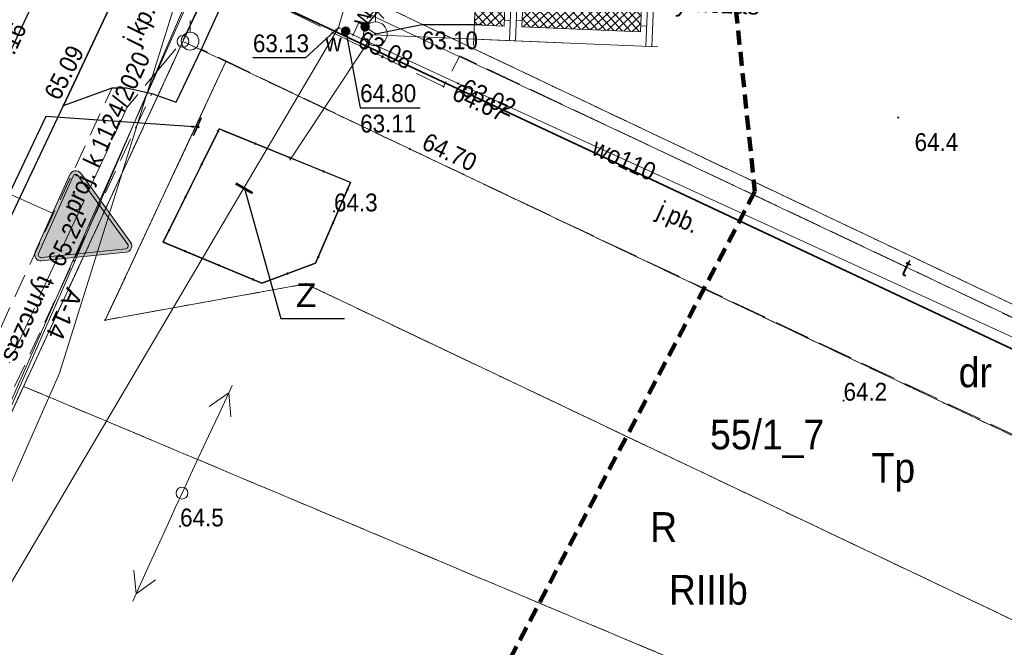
# Model space of a CAD drawing. Header units: feet. Extents: x 6524992 to 6535022, y 6047591 to 6067901.
# Tile 11 of 24: x 6531555 to 6531596, y 6049112 to 6049138. Entities that reach past the tile are written whole.
import ezdxf
from ezdxf.enums import TextEntityAlignment as Align

# ---------------------------------------------------------------- set-up
doc = ezdxf.new("R2010")
doc.units = ezdxf.units.FT
doc.header["$MEASUREMENT"] = 0
for name, pattern in [('1.5_0.5', [2, 1.5, -0.5]), ('2', [0.9, 0.6, -0.3]), ('218-500', [1, 0.5, -0.5]), ('219-500', [0]), ('mz1.0_0.5', [1.5, 1, -0.5]), ('mz2.0_0.5', [2.5, 2, -0.5])]:
    doc.linetypes.add(name, pattern=pattern)
doc.layers.get('0').update_dxf_attribs({"linetype": 'CONTINUOUS', "lineweight": 18})
doc.layers.add('# napisy', color=7, linetype='CONTINUOUS', lineweight=30, transparency=0.5)
for name, color, linetype, transparency in [('131-Punkt osnowy pomiarowej', 7, 'CONTINUOUS', 0.5), ('202-Punkt graniczny stabilizowany trwale', 7, 'CONTINUOUS', 0.5), ('203-Punkt załamania granicy działki nie stabilizowany', 7, 'CONTINUOUS', 0.5), ('209-Opis konturu klasyfikacyjnego', 7, 'CONTINUOUS', 0.5), ('210-Oznaczenie użytku', 7, 'CONTINUOUS', 0.5), ('211-Nr działki', 7, 'CONTINUOUS', 0.5), ('217-Granica konturu klasyfikcyjnego', 7, 'CONTINUOUS', 0.5), ('218-Granica użytku', 7, 'CONTINUOUS', 0.5), ('219-Linia granicy', 7, 'CONTINUOUS', 0.5), ('chodnik (powierzchnia)', 7, 'CONTINUOUS', 0.5), ('hydrant (punkt)', 7, 'CONTINUOUS', 0.5), ('jezdnia (powierzchnia)', 7, 'CONTINUOUS', 0.5), ('jezdnia (powierzchnia)-Atr17', 7, 'CONTINUOUS', 0.5), ('krawężnik (linia)', 7, 'CONTINUOUS', 0.5), ('ogrodzenie trwałe (linia)', 7, 'CONTINUOUS', 0.5), ('przewód elektroenergetyczny (linia)', 7, 'CONTINUOUS', 0.5), ('przewód elektroenergetyczny niskiego napięcia (linia) - symbol', 7, 'CONTINUOUS', 0.5), ('przewód gazowy (linia)', 7, 'CONTINUOUS', 0.5), ('przewód kanalizacyjny - projektowany lub w budowie (linia) - ob. projektowany', 7, 'CONTINUOUS', 0.5), ('przewód kanalizacyjny - projektowany lub w budowie (linia) - ob. projektowany-Atr1', 7, 'CONTINUOUS', 0.5), ('przewód telekomunikacyjny (linia)', 7, 'CONTINUOUS', 0.5), ('przewód telekomunikacyjny (linia)-Atr1', 7, 'CONTINUOUS', 0.5), ('przewód wodociągowy (linia)', 7, 'CONTINUOUS', 0.5), ('przewód wodociągowy (linia)-Atr1', 7, 'CONTINUOUS', 0.5), ('punkt o określonej wysokości (sieć wodociągowa)', 7, 'CONTINUOUS', 0.5), ('punkt o określonej wysokości (sieć wodociągowa)-Atr2', 7, 'CONTINUOUS', 0.5), ('punkt o określonej wysokości (sieć wodociągowa)-Atr3', 7, 'CONTINUOUS', 0.5), ('punkt wysokościowy naturalny', 7, 'CONTINUOUS', 0.5), ('punkt wysokościowy naturalny-Atr2', 7, 'CONTINUOUS', 0.5), ('punkt wysokościowy sztuczny', 7, 'CONTINUOUS', 0.5), ('punkt wysokościowy sztuczny-Atr2', 7, 'CONTINUOUS', 0.5), ('rura ochronna - przewód gazowy (linia)', 7, 'CONTINUOUS', 0.5), ('słup (punkt)', 7, 'CONTINUOUS', 0.5), ('Zakres', 7, 'CONTINUOUS', 0.5), ('zasuwa - siec wodociągowa (punkt)', 7, 'CONTINUOUS', 0.5), ('zasuwa - siec wodociągowa (punkt)-Atr17', 7, 'CONTINUOUS', 0.5)]:
    doc.layers.add(name, color=color, linetype=linetype, transparency=transparency)
doc.layers.add('_ROBOCZA', color=2, linetype='CONTINUOUS', lineweight=30, plot=False, transparency=0.5)
doc.layers.add('gaPionowe', color=7, linetype='CONTINUOUS', lineweight=15)
doc.layers.add('gaUrzBezpieczenstwa', color=7, linetype='CONTINUOUS', lineweight=15)
for name, color, linetype in [('zzz.gaUbdef', 7, 'CONTINUOUS'), ('zzz.gaUBDodTekst', 7, 'CONTINUOUS'), ('zzz.gaUBDomyslna', 7, 'CONTINUOUS'), ('zzz.gaUBNazwa', 7, 'CONTINUOUS'), ('zzz.gaUBStan', 7, 'CONTINUOUS'), ('zzz.gaVSDodTekst', 7, 'CONTINUOUS'), ('zzz.gaVSDomyslna', 7, 'CONTINUOUS'), ('zzz.gaVSNazwa', 7, 'CONTINUOUS'), ('zzz.gaVSStan', 7, 'CONTINUOUS'), ('zzz.gaVSWielkość', 7, 'CONTINUOUS')]:
    doc.layers.add(name, color=color, linetype=linetype)
doc.styles.add('GA-ATR-TEXT', font='arial.ttf', dxfattribs={"width": 0.9})
doc.styles.get("Standard").update_dxf_attribs({"font": 'arial.ttf'})
doc.dimstyles.new('GA-LEADER', dxfattribs={"dimtxt": 1, "dimasz": 1, "dimexe": 1, "dimexo": 1, "dimgap": 1, "dimtad": 1, "dimtxsty": 'Standard', "dimcen": 1, "dimadec": 0, "dimazin": 0, "dimtfac": 1, "dimtmove": 0, "dimatfit": 3, "dimfxl": 1, "dimarcsym": 0})

# ---------------------------------------------------------------- blocks, each defined once
blk = doc.blocks.new('PE04')
at = {"color": 0, "linetype": 'Continuous', "lineweight": 13}
for p, q in [((4.65, 0), (3.784, 0.5)), ((0.65, 0), (0, 0)), ((0.65, 0), (1.65, 0)), ((1.65, 0), (2.65, 0)), ((2.65, 0), (3.65, 0)), ((3.65, 0), (4.65, 0)), ((4.65, 0), (3.784, -0.5)), ((4.65, 0), (5, 0))]:
    blk.add_line(p, q, dxfattribs=at)
blk = doc.blocks.new('PW02')
at = {"linetype": 'Continuous', "lineweight": 13}
h = blk.add_hatch(color=0, dxfattribs=at)
edge = h.paths.add_edge_path()
edge.add_arc((0, 0), 0.045, 0, 360)
blk = doc.blocks.new('PW01')
at = {"linetype": 'Continuous', "lineweight": 13}
h = blk.add_hatch(color=0, dxfattribs=at)
edge = h.paths.add_edge_path()
edge.add_arc((0, 0), 0.045, 0, 360)
blk = doc.blocks.new('SM04')
at = {"color": 0, "linetype": 'Continuous', "lineweight": 13}
blk.add_circle((0, 0), 0.25, dxfattribs=at)
blk = doc.blocks.new('US25')
at = {"linetype": 'Continuous', "lineweight": 0}
h = blk.add_hatch(color=0, dxfattribs=at)
edge = h.paths.add_edge_path()
edge.add_arc((0, 0), 0.2, 0, 360)
blk = doc.blocks.new('US02')
at = {"color": 0, "linetype": 'Continuous', "lineweight": 13}
for p, q in [((0, 1), (-0.353, 0.647)), ((0, 0.5), (0, 1)), ((0, 1), (0.354, 0.647))]:
    blk.add_line(p, q, dxfattribs=at)
blk.add_circle((0, 0), 0.5, dxfattribs=at)
blk = doc.blocks.new('131')
at = {"color": 0, "linetype": 'Continuous', "lineweight": 13}
blk.add_line((0, 0.375), (0, 0.875), dxfattribs=at)
blk.add_circle((0, 0), 0.375, dxfattribs=at)
blk = doc.blocks.new('203')
at = {"linetype": 'Continuous', "lineweight": 0}
h = blk.add_hatch(color=0, dxfattribs=at)
edge = h.paths.add_edge_path()
edge.add_arc((0, 0), 0.045, 0, 360)
blk = doc.blocks.new('202')
at = {"color": 0, "linetype": 'Continuous', "lineweight": 0}
blk.add_circle((0, 0), 0.25, dxfattribs=at)
blk = doc.blocks.new('gaVSPos')
blk.add_point((0, 0))
blk = doc.blocks.new('gaVSTVcolumn0')
at = {"color": 0, "linetype": 'ByBlock', "lineweight": -2}
for p, q in [((-400, -30), (400, -30)), ((-400, -60), (-400, -30)), ((400, -60), (-400, -60)), ((400, -30), (400, -60))]:
    blk.add_line(p, q, dxfattribs=at)
blk.add_circle((0, 0), 30, dxfattribs=at)
blk = doc.blocks.new('gaVScolumn0')
at = {"color": 0, "linetype": 'ByBlock', "lineweight": -2}
blk.add_line((0, 0), (0, 400), dxfattribs=at)
at = {"layer": 'zzz.gaVSDomyslna', "color": 7, "linetype": 'Continuous', "style": 'GA-ATR-TEXT'}
blk.add_attdef('X2', text='', height=150, dxfattribs=at).set_placement((-50, 0), align=Align.BOTTOM_RIGHT)
blk = doc.blocks.new('*U91')
at = {"layer": 'zzz.gaVSDomyslna', "linetype": 'Continuous', "lineweight": 0}
h = blk.add_hatch(color=10, dxfattribs=at)
h.paths.add_polyline_path([(0, 725.9, 0.262759), (-45.8, 700.1), (-404.2, 79.4, 0.565749), (-356.5, 0), (0, 0), (356.5, 0, 0.565749), (404.2, 79.4), (45.8, 700.1, 0.262759)])
h.paths.add_polyline_path([(20, 684.8), (377.9, 64.9, -0.559995), (356.5, 30), (0, 30), (-356.5, 30, -0.559995), (-377.9, 64.9), (-20, 684.8, -0.260216), (0, 695.9, -0.260216)], flags=16)
at = {"layer": 'zzz.gaVSDomyslna', "color": 10, "linetype": 'Continuous', "lineweight": 0}
for points in [[(45.8, 700.1), (404.2, 79.4, -0.565749), (356.5, 0), (0, 0), (-356.5, 0, -0.565749), (-404.2, 79.4), (-45.8, 700.1, -0.262759), (0, 725.9, -0.262759)], [(20, 684.8), (377.9, 64.9, -0.559995), (356.5, 30), (0, 30), (-356.5, 30, -0.559995), (-377.9, 64.9), (-20, 684.8, -0.260216), (0, 695.9, -0.260216)]]:
    blk.add_lwpolyline(points, format="xyb", close=True, dxfattribs=at)
blk = doc.blocks.new('*U92')
at = {"layer": 'zzz.gaVSDomyslna', "linetype": 'Continuous', "lineweight": 0}
h = blk.add_hatch(color=50, dxfattribs=at)
edge = h.paths.add_edge_path()
edge.add_line((0, 30), (356.5, 30))
edge.add_arc((356.5, 54), 24, 270.00006, 386.9946)
edge.add_line((377.9, 64.9), (20.3, 684.2))
edge.add_arc((0, 672.5), 23.5, 30.00265, 148.28148)
edge.add_line((-20, 684.8), (-377.9, 64.9))
edge.add_arc((-356.5, 54), 24, 153.00551, 270.00006)
edge.add_line((-356.5, 30), (0, 30))
blk = doc.blocks.new('*U93')
at = {"layer": 'zzz.gaVSDomyslna', "linetype": 'Continuous', "lineweight": 0, "true_color": 0x000000}
h = blk.add_hatch(color=18, dxfattribs=at)
edge = h.paths.add_edge_path()
edge.add_arc((60, 472.5), 30, 0, 360.00026888)
h.paths.add_polyline_path([(-360, 45), (-281.25, 112.5), (-202.5, 45)])
h.paths.add_polyline_path([(258.75, 191.25), (157.5, 45), (360, 45)])
h.paths.add_polyline_path([(216.118, 165.789), (141.513, 208.421), (125.376, 182.601), (45, 227.813), (45, 433.125), (0, 461.25), (-136.849, 432.74), (-163.77, 345.246), (-180, 354.375), (-190.457, 343.047), (-176.355, 335.115), (-180, 331.875), (-147.913, 313.826), (-145.705, 317.874), (-135.48, 312.122), (-180, 45), (-90, 45), (-135, 90), (-90, 254.158), (-45, 180), (-45, 45), (45, 45), (0, 90), (0, 180), (-41.0105, 258.983), (11.25, 229.587), (11.25, 224.297), (45, 205.313), (45, 210.602), (117.417, 169.868), (103.026, 146.842), (177.632, 104.211)])
h.paths.add_polyline_path([(11.25, 246.797), (11.25, 360), (-60.3947, 296.316), (-53.6333, 283.294)], flags=16)
h.paths.add_polyline_path([(-98.1818, 405), (-51.9231, 405), (-126.456, 324.256), (-138.522, 331.043)], flags=16)
blk = doc.blocks.new('*U95')
at = {"layer": 'zzz.gaVSDomyslna', "color": 10, "linetype": 'Continuous'}
blk.add_blockref('*U91', (0, 0), dxfattribs=at)
at = {"layer": 'zzz.gaVSDomyslna', "color": 50, "linetype": 'Continuous'}
blk.add_blockref('*U92', (0, 0), dxfattribs=at)
at = {"layer": 'zzz.gaVSDomyslna', "color": 18, "linetype": 'Continuous', "true_color": 0x000000}
blk.add_blockref('*U93', (0, 0), dxfattribs=at)
blk = doc.blocks.new('*U90')
at = {"layer": 'zzz.gaVSDomyslna', "linetype": 'Continuous'}
blk.add_blockref('*U95', (0, 0), dxfattribs=at)
at = {"layer": 'zzz.gaVSDodTekst', "linetype": 'Continuous', "flags": 1}
blk.add_attdef('Addtext', text='', height=1, dxfattribs=at).set_placement((0, 0), align=Align.MIDDLE_LEFT)
at = {"layer": 'zzz.gaVSDomyslna', "linetype": 'Continuous', "flags": 1}
for tag in ['Width', 'Height', 'Position', 'Route', 'ItemNo']:
    blk.add_attdef(tag, text='', height=1, dxfattribs=at).set_placement((0, 0), align=Align.MIDDLE_LEFT)
at = {"layer": 'zzz.gaVSNazwa', "linetype": 'Continuous', "style": 'GA-ATR-TEXT'}
blk.add_attdef('Name', text='', height=150, dxfattribs=at).set_placement((510.5, 438), align=Align.MIDDLE_LEFT)
at = {"layer": 'zzz.gaVSStan', "linetype": 'Continuous', "style": 'GA-ATR-TEXT'}
blk.add_attdef('State', text='', height=150, dxfattribs=at).set_placement((510.5, 183), align=Align.MIDDLE_LEFT)
at = {"layer": 'zzz.gaVSWielkość', "linetype": 'Continuous', "flags": 1}
blk.add_attdef('Size', text='', height=1, dxfattribs=at).set_placement((0, 0), align=Align.MIDDLE_LEFT)
blk = doc.blocks.new('gaSSPos')
at = {"color": 0, "linetype": 'Continuous', "lineweight": 0}
blk.add_point((0, 0), dxfattribs=at)
blk = doc.blocks.new('*U99')
at = {"layer": 'zzz.gaUbdef', "color": 7, "linetype": 'Continuous', "lineweight": 0}
blk.add_lwpolyline([(0.165, 0.022), (0.158, 0.003), (5.552, -2.192), (4.083, -5.565), (1.832, -6.409), (-2.309, -4.686), (0.009, -0.004), (-0.009, 0.004), (-2.336, -4.696), (1.831, -6.431), (4.098, -5.581), (5.579, -2.181), (0.165, 0.022)], dxfattribs=at)
at = {"layer": 'zzz.gaUbdef', "color": 7, "linetype": 'Continuous', "lineweight": 0, "const_width": 0.1}
for points in [[(0, 0), (-0.022, -0.045)], [(1.574, -0.562), (1.527, -0.543)], [(3.009, -1.146), (2.963, -1.128)], [(-0.688, -1.389), (-0.71, -1.434)], [(4.445, -1.731), (4.399, -1.712)], [(5.43, -2.499), (5.45, -2.453)], [(-1.375, -2.778), (-1.398, -2.823)], [(-2.063, -4.167), (-2.085, -4.212)], [(4.811, -3.92), (4.831, -3.874)], [(-1.431, -5.062), (-1.385, -5.081)], [(4.192, -5.341), (4.212, -5.295)], [(0, -5.658), (0.046, -5.677)], [(1.431, -6.253), (1.477, -6.272)], [(2.877, -6.028), (2.923, -6.011)]]:
    blk.add_lwpolyline(points, dxfattribs=at)
at = {"layer": 'gaUrzBezpieczenstwa', "linetype": 'Continuous'}
for p in [(0, 0), (0.161, 0.013)]:
    blk.add_blockref('gaSSPos', p, dxfattribs=at)
blk = doc.blocks.new('*U101')
at = {"layer": 'zzz.gaUbdef', "color": 7, "linetype": 'Continuous', "lineweight": 0}
for p, q in [((-750, -50), (-750, 1050)), ((-750, 1000), (-500, 1000)), ((-750, 789.239), (-539.239, 1000)), ((-750, 859.949), (-609.949, 1000)), ((-750, 930.66), (-680.66, 1000)), ((-500, 746.346), (-750, 996.346)), ((-500, 817.056), (-682.944, 1000)), ((-500, 887.767), (-612.233, 1000)), ((-500, 958.478), (-541.522, 1000)), ((-500, 1000), (-500, 120)), ((-500, 1000), (-500, 120)), ((-450, 1000), (-450, 0)), ((-400, 1000), (-450, 1000)), ((-400, 1000), (-400, 0)), ((-350, 1000), (650, 1000)), ((-350, 1000), (-350, 120)), ((-350, 180.66), (469.34, 1000)), ((-350, 251.371), (398.629, 1000)), ((-350, 322.082), (327.918, 1000)), ((-350, 392.792), (257.208, 1000)), ((-350, 463.503), (186.497, 1000)), ((-350, 534.214), (115.786, 1000)), ((-350, 604.924), (45.0758, 1000)), ((-350, 675.635), (-25.6349, 1000)), ((-350, 746.346), (-96.3456, 1000)), ((-350, 817.056), (-167.056, 1000)), ((-350, 887.767), (-237.767, 1000)), ((-350, 958.478), (-308.478, 1000)), ((-339.949, 120), (540.051, 1000)), ((569.239, 120), (-310.761, 1000)), ((-269.239, 120), (610.761, 1000)), ((639.949, 120), (-240.051, 1000)), ((650, 180.66), (-169.34, 1000)), ((650, 251.371), (-98.6292, 1000)), ((650, 322.082), (-27.9185, 1000)), ((650, 392.792), (42.7922, 1000)), ((650, 463.503), (113.503, 1000)), ((650, 534.214), (184.214, 1000)), ((650, 604.924), (254.924, 1000)), ((650, 675.635), (325.635, 1000)), ((650, 746.346), (396.346, 1000)), ((650, 817.056), (467.056, 1000)), ((650, 887.767), (537.767, 1000)), ((650, 958.478), (608.478, 1000)), ((650, 1000), (650, 120)), ((700, 1000), (700, 0)), ((700, 1000), (750, 1000)), ((750, 1000), (750, 0)), ((-750, 718.528), (-500, 968.528)), ((-500, 675.635), (-750, 925.635)), ((-450, 950), (-500, 950)), ((-400, 950), (-350, 950)), ((498.528, 120), (-350, 968.528)), ((-198.528, 120), (650, 968.528)), ((700, 950), (650, 950)), ((-750, 647.817), (-500, 897.817)), ((-500, 604.924), (-750, 854.924)), ((427.817, 120), (-350, 897.817)), ((-127.817, 120), (650, 897.817)), ((-750, 577.107), (-500, 827.107)), ((-500, 534.214), (-750, 784.214)), ((-750, 506.396), (-500, 756.396)), ((357.107, 120), (-350, 827.107)), ((286.396, 120), (-350, 756.396)), ((-57.1068, 120), (650, 827.107)), ((13.6039, 120), (650, 756.396)), ((-500, 463.503), (-750, 713.503)), ((-750, 435.685), (-500, 685.685)), ((215.685, 120), (-350, 685.685)), ((84.3146, 120), (650, 685.685)), ((-500, 392.792), (-750, 642.792)), ((-750, 364.975), (-500, 614.975)), ((144.975, 120), (-350, 614.975)), ((155.025, 120), (650, 614.975)), ((-500, 322.082), (-750, 572.082)), ((-750, 294.264), (-500, 544.264)), ((-500, 251.371), (-750, 501.371)), ((74.2641, 120), (-350, 544.264)), ((225.736, 120), (650, 544.264)), ((-750, 223.553), (-500, 473.553)), ((-500, 180.66), (-750, 430.66)), ((3.5534, 120), (-350, 473.553)), ((296.447, 120), (650, 473.553)), ((-750, 152.843), (-500, 402.843)), ((-510.051, 120), (-750, 359.949)), ((-712.132, 120), (-500, 332.132)), ((-67.1573, 120), (-350, 402.843)), ((-137.868, 120), (-350, 332.132)), ((367.157, 120), (650, 402.843)), ((437.868, 120), (650, 332.132)), ((-580.761, 120), (-750, 289.239)), ((-641.421, 120), (-500, 261.421)), ((-208.579, 120), (-350, 261.421)), ((508.579, 120), (650, 261.421)), ((-651.472, 120), (-750, 218.528)), ((-570.711, 120), (-500, 190.711)), ((-500, 170), (-450, 170)), ((-350, 170), (-400, 170)), ((-279.289, 120), (-350, 190.711)), ((579.289, 120), (650, 190.711)), ((650, 170), (700, 170)), ((-722.183, 120), (-750, 147.817)), ((-750, 120), (-500, 120)), ((-350, 120), (650, 120)), ((-750, 0), (800, 0))]:
    blk.add_line(p, q, dxfattribs=at)
blk = doc.blocks.new('*U100')
at = {"layer": 'zzz.gaUbdef', "color": 7, "linetype": 'Continuous'}
blk.add_blockref('*U101', (0, 0), dxfattribs=at)
at = {"layer": 'zzz.gaUBDodTekst', "linetype": 'Continuous', "flags": 1}
blk.add_attdef('AddText', text='', height=1, dxfattribs=at).set_placement((0, 0), align=Align.MIDDLE_LEFT)
at = {"layer": 'zzz.gaUBDomyslna', "linetype": 'Continuous', "flags": 1}
for tag in ['Position', 'Route']:
    blk.add_attdef(tag, text='', height=1, dxfattribs=at).set_placement((0, 0), align=Align.MIDDLE_LEFT)
at = {"layer": 'zzz.gaUBNazwa', "linetype": 'Continuous', "style": 'GA-ATR-TEXT'}
blk.add_attdef('Name', text='', height=150, dxfattribs=at).set_placement((875, 605), align=Align.MIDDLE_LEFT)
at = {"layer": 'zzz.gaUBStan', "linetype": 'Continuous', "style": 'GA-ATR-TEXT'}
blk.add_attdef('State', text='', height=150, dxfattribs=at).set_placement((875, 380), align=Align.MIDDLE_LEFT)

msp = doc.modelspace()

# ---------------------------------------------------------------- linework, layer by layer
at = {"layer": '# napisy', "transparency": 33554687}
msp.add_lwpolyline([(6531564.27389, 6049131.37084), (6531565.81479, 6049125.89908), (6531568.48747, 6049125.89908)], dxfattribs=at)
at = {"layer": '217-Granica konturu klasyfikcyjnego', "color": 3, "linetype": '1.5_0.5', "lineweight": 18, "flags": 128}
for points in [[(6531570.6, 6049138.83), (6531596.64, 6049126.49)], [(6531561.69, 6049137.56), (6531554.98, 6049123.05)], [(6531563.5, 6049136.71), (6531561.69, 6049137.56)], [(6531558.42, 6049125.84), (6531563.5, 6049136.71)], [(6531566.86, 6049127.36), (6531558.42, 6049125.84)], [(6531617.35, 6049103.38), (6531566.86, 6049127.36)], [(6531554.98, 6049123.05), (6531539.62, 6049089.83)], [(6531614.79, 6049097.95), (6531554.98, 6049123.05)], [(6531554.98, 6049123.05), (6531614.79, 6049097.95)]]:
    msp.add_lwpolyline(points, dxfattribs=at)
at = {"layer": '218-Granica użytku', "color": 3, "linetype": '218-500', "lineweight": 18, "flags": 128}
for points in [[(6531561.69, 6049137.56), (6531563.82, 6049142.04)], [(6531563.82, 6049142.04), (6531561.69, 6049137.56)], [(6531570.6, 6049138.83), (6531596.64, 6049126.49)], [(6531596.64, 6049126.49), (6531570.6, 6049138.83)], [(6531561.69, 6049137.56), (6531554.98, 6049123.05)], [(6531554.98, 6049123.05), (6531561.69, 6049137.56)], [(6531563.5, 6049136.71), (6531561.69, 6049137.56)], [(6531561.69, 6049137.56), (6531563.5, 6049136.71)], [(6531558.42, 6049125.84), (6531563.5, 6049136.71)], [(6531563.5, 6049136.71), (6531558.42, 6049125.84)], [(6531620.31, 6049109.72), (6531563.5, 6049136.71)], [(6531563.5, 6049136.71), (6531620.31, 6049109.72)], [(6531566.86, 6049127.36), (6531558.42, 6049125.84)], [(6531558.42, 6049125.84), (6531566.86, 6049127.36)], [(6531617.35, 6049103.38), (6531566.86, 6049127.36)], [(6531566.86, 6049127.36), (6531617.35, 6049103.38)], [(6531554.98, 6049123.05), (6531539.62, 6049089.83)], [(6531539.62, 6049089.83), (6531554.98, 6049123.05)], [(6531614.79, 6049097.95), (6531554.98, 6049123.05)], [(6531554.98, 6049123.05), (6531614.79, 6049097.95)]]:
    msp.add_lwpolyline(points, dxfattribs=at)
at = {"layer": '219-Linia granicy', "color": 3, "linetype": '219-500', "lineweight": 18, "flags": 128}
for points in [[(6531561.69, 6049137.56), (6531563.82, 6049142.04)], [(6531570.6, 6049138.83), (6531721.74, 6049067.22)], [(6531539.62, 6049089.83), (6531561.69, 6049137.56)], [(6531561.69, 6049137.56), (6531563.5, 6049136.71)], [(6531558.42, 6049125.84), (6531563.5, 6049136.71)], [(6531620.31, 6049109.72), (6531563.5, 6049136.71)], [(6531558.42, 6049125.84), (6531566.86, 6049127.36)], [(6531566.86, 6049127.36), (6531617.35, 6049103.38)]]:
    msp.add_lwpolyline(points, dxfattribs=at)
at = {"layer": '_ROBOCZA', "linetype": 'Continuous'}
for points in [[(6531542.84843, 6049112.70351), (6531553.94702, 6049136.15053), (6531558.19034, 6049145.16634), (6531580.17517, 6049192.89511)], [(6531545.56, 6049111.42), (6531556.66, 6049134.87), (6531560.91, 6049143.9), (6531582.9, 6049191.64)]]:
    msp.add_lwpolyline(points, dxfattribs=at)
msp.add_lwpolyline([(6531563.21705, 6049133.8772), (6531560.86227, 6049129.12075), (6531565.0163, 6049127.39207), (6531567.27545, 6049128.2387), (6531568.7502, 6049131.62512)], close=True, dxfattribs=at)
msp.add_circle((6531564.45553, 6049131.47095), 50, dxfattribs=at)
at = {"layer": 'chodnik (powierzchnia)', "color": 7, "linetype": 'mz1.0_0.5', "lineweight": 18, "flags": 128}
msp.add_lwpolyline([(6531532.25, 6049079.1), (6531521.2, 6049055.52), (6531507.47, 6049026.06), (6531494.77, 6048998.74), (6531479.16, 6048965.28), (6531467.91, 6048941.1), (6531464.38, 6048933.54), (6531465.73, 6048932.89), (6531469.45, 6048940.81), (6531480.49, 6048964.58), (6531496.12, 6048998.13), (6531508.76, 6049025.27), (6531522.61, 6049054.98), (6531533.65, 6049078.59), (6531543.54, 6049099.69), (6531548.49, 6049110.03), (6531557.09, 6049128.34), (6531560.38, 6049135.37), (6531559.31, 6049135.6), (6531558.71, 6049135.6), (6531547.07, 6049110.66), (6531542.14, 6049100.23)], close=True, dxfattribs=at)
at = {"layer": 'gaUrzBezpieczenstwa', "linetype": 'Continuous'}
msp.add_lwpolyline([(6531566.19399, 6049132.56287), (6531569.69043, 6049137.83171), (6531577.68238, 6049137.49893)], dxfattribs=at)
at = {"layer": 'jezdnia (powierzchnia)', "color": 7, "linetype": '1.5_0.5', "lineweight": 18, "flags": 128}
for points in [[(6531582.9, 6049191.64), (6531594.4, 6049216.06), (6531595.03, 6049217.32), (6531600.57, 6049228.92), (6531606.64, 6049241.96), (6531620, 6049270.68), (6531624.66, 6049280.79), (6531628.27, 6049289.02), (6531632.82, 6049300.18), (6531633.54, 6049302.17), (6531636, 6049309.44), (6531637.16, 6049312.69), (6531639.1, 6049319.33), (6531646.1, 6049343), (6531648.44, 6049351.32), (6531648.76, 6049351.59), (6531649.08, 6049351.84), (6531649.42, 6049352.08), (6531649.76, 6049352.32), (6531650.11, 6049352.54), (6531650.69, 6049352.84), (6531652.53, 6049353.72), (6531653.12, 6049353.87), (6531653.52, 6049353.98), (6531655.76, 6049360.04), (6531654.95, 6049360.58), (6531654.5, 6049361.62), (6531653.44, 6049363.43), (6531652.76, 6049364.09), (6531652.63, 6049364.49), (6531652.52, 6049364.89), (6531652.44, 6049365.3), (6531652.43, 6049365.99), (6531660.91, 6049397.1), (6531666.7, 6049418.52), (6531669.11, 6049421.2), (6531669.65, 6049421.63), (6531670.16, 6049421.96), (6531670.68, 6049422.24), (6531670.99, 6049422.38), (6531671.39, 6049422.48), (6531672.9, 6049427.6), (6531672.56, 6049428.08), (6531671.43, 6049429.71), (6531670.51, 6049432.47), (6531679.65, 6049466.29), (6531687.67, 6049495.98), (6531688.09, 6049497.62), (6531691.93, 6049512.35), (6531700.09, 6049543.04), (6531706.63, 6049567.17), (6531710.81, 6049582.82), (6531714.24, 6049595.78), (6531714.75, 6049597.74), (6531720.55, 6049619.7), (6531725.44, 6049638.08), (6531729.14, 6049651.19), (6531729.18, 6049652.25), (6531723.37, 6049654.25), (6531719.5, 6049639.48), (6531714.65, 6049621.02), (6531711.64, 6049610.56), (6531708.6, 6049598.8), (6531706.32, 6049590.12), (6531705.22, 6049586.28), (6531704.08, 6049582.38), (6531703.92, 6049582.22), (6531703.75, 6049582.06), (6531703.58, 6049581.91), (6531703.4, 6049581.77), (6531703.21, 6049581.64), (6531703.02, 6049581.51), (6531702.82, 6049581.4), (6531702.62, 6049581.29), (6531702.41, 6049581.19), (6531702.32, 6049581.15), (6531702.2, 6049581.1), (6531701.98, 6049581.02), (6531701.77, 6049580.95), (6531701.54, 6049580.89), (6531701.32, 6049580.84), (6531699.95, 6049580.7), (6531698.15, 6049574.62), (6531698.88, 6049574.16), (6531699.26, 6049573.86), (6531699.43, 6049573.7), (6531699.6, 6049573.52), (6531699.76, 6049573.35), (6531699.84, 6049573.27), (6531700.12, 6049572.93), (6531700.22, 6049572.78), (6531700.34, 6049572.58), (6531700.46, 6049572.38), (6531700.5, 6049572.34), (6531700.58, 6049572.17), (6531700.69, 6049571.95), (6531700.79, 6049571.73), (6531700.88, 6049571.51), (6531700.97, 6049571.29), (6531701.04, 6049571.06), (6531699.88, 6049566.5), (6531697.41, 6049557.19), (6531691.34, 6049534.06), (6531689.33, 6049526.54), (6531686.38, 6049515.82), (6531685.03, 6049510.68), (6531684.03, 6049506.86), (6531681.59, 6049497.11), (6531671.3, 6049458.62), (6531665.9, 6049439.08), (6531664.64, 6049434.52), (6531654.93, 6049398.81), (6531646.54, 6049367.91), (6531640.24, 6049344.92), (6531633.13, 6049321.26), (6531626.74, 6049302.2), (6531622.46, 6049291.33), (6531614.83, 6049274.04), (6531612.81, 6049270.23), (6531607, 6049260.14), (6531606.18, 6049258.42), (6531604.36, 6049254.71), (6531603.67, 6049253.01), (6531599.78, 6049242.68), (6531599.33, 6049241.76), (6531594.84, 6049232.07), (6531590.29, 6049222.77), (6531587.94, 6049217.96), (6531577.31, 6049194.51), (6531569.68, 6049178.01), (6531562.03, 6049161.67), (6531559.44, 6049155.91), (6531554.56, 6049145.24), (6531550.81, 6049137.2), (6531540.23, 6049114.5), (6531524.1, 6049080.07), (6531530.62, 6049079.46), (6531545.56, 6049111.42), (6531556.66, 6049134.87), (6531560.91, 6049143.9)], [(6531562.47, 6049137.23), (6531563.73, 6049140.01), (6531562.82, 6049140.4), (6531562.23, 6049140.96), (6531561.64, 6049141.68), (6531561.33, 6049142.32), (6531560.91, 6049143.9), (6531556.66, 6049134.87), (6531558.71, 6049135.6), (6531559.31, 6049135.6), (6531560.38, 6049135.37), (6531561.4, 6049135.01)], [(6531756.42, 6049048.64), (6531732.64, 6049059.92), (6531714.33, 6049068.65), (6531696.4, 6049077.11), (6531675.4, 6049087.09), (6531649.07, 6049099.19), (6531628.05, 6049109.38), (6531612.44, 6049116.78), (6531599.82, 6049122.77), (6531600.49, 6049124.08), (6531591.37, 6049128.44), (6531573.34, 6049136.95), (6531572.66, 6049135.66), (6531563.73, 6049140.01), (6531562.47, 6049137.23), (6531571.25, 6049133.03), (6531590.11, 6049124.11), (6531611.25, 6049114.11), (6531626.95, 6049106.61), (6531648.15, 6049096.73), (6531674.88, 6049084.04), (6531694.76, 6049074.54), (6531713.51, 6049065.96), (6531731.25, 6049057.26), (6531755.27, 6049045.95), (6531776.09, 6049036.01), (6531798.51, 6049025.48), (6531820.06, 6049015.27), (6531831.13, 6049010.04), (6531842.93, 6049004.53), (6531853.76, 6048999.34), (6531875.46, 6048989), (6531876.99, 6048991.63), (6531855, 6049002.06), (6531855.89, 6049003.84), (6531845.36, 6049008.88), (6531833.27, 6049014.58), (6531818.95, 6049021.34), (6531818.08, 6049019.54), (6531799.92, 6049027.96), (6531777.57, 6049038.53)]]:
    msp.add_lwpolyline(points, close=True, dxfattribs=at)
at = {"layer": 'krawężnik (linia)', "color": 7, "linetype": 'Continuous', "lineweight": 25, "flags": 128}
msp.add_lwpolyline([(6531560.91, 6049143.9), (6531556.66, 6049134.87), (6531558.71, 6049135.6), (6531559.31, 6049135.6), (6531560.38, 6049135.37), (6531561.4, 6049135.01), (6531562.47, 6049137.23), (6531563.73, 6049140.01), (6531562.82, 6049140.4), (6531562.23, 6049140.96), (6531561.64, 6049141.68), (6531561.33, 6049142.32)], close=True, dxfattribs=at)
at = {"layer": 'ogrodzenie trwałe (linia)', "linetype": 'Continuous', "lineweight": 50, "transparency": 33554687}
msp.add_lwpolyline([(6531563.91089, 6049131.58876), (6531564.61209, 6049131.17024)], dxfattribs=at)
at = {"layer": 'przewód elektroenergetyczny (linia)', "color": 1, "linetype": 'Continuous', "lineweight": 18, "flags": 128}
msp.add_lwpolyline([(6531461.74, 6048922.57), (6531472.51, 6048946.8), (6531475.9, 6048954.34), (6531485.03, 6048973.95), (6531490.11, 6048984.96), (6531496.83, 6048999.49), (6531504.28, 6049015.23), (6531512.74, 6049033.52), (6531523.49, 6049056.49), (6531530.76, 6049072.27), (6531538.37, 6049088.29), (6531543.27, 6049098.56), (6531550.06, 6049112.73), (6531552.12, 6049117.15), (6531556.45, 6049126.97), (6531563.03, 6049141.76), (6531567.17, 6049150.54), (6531571.72, 6049160.18), (6531574.66, 6049166.12)], dxfattribs=at)
at = {"layer": 'przewód gazowy (linia)', "color": 40, "linetype": 'Continuous', "lineweight": 18, "flags": 128}
for points in [[(6531463.19, 6048925.92), (6531476.86, 6048957.15), (6531486.2, 6048976.8), (6531495.39, 6048996.66), (6531506.94, 6049021.21), (6531515.07, 6049039), (6531529.51, 6049069.86), (6531540.36, 6049092.09), (6531551.97, 6049116.59), (6531556.98, 6049127.95), (6531561.75, 6049139.06), (6531570.31, 6049157.03), (6531574.7, 6049166.09)], [(6531550.47, 6049146.39), (6531550.7, 6049146.3), (6531552.61, 6049145.47), (6531553.11, 6049145.22), (6531563.21, 6049140.28), (6531580.28, 6049132.29), (6531601.01, 6049122.55), (6531628.57, 6049109.56), (6531643.2, 6049102.66), (6531660.04, 6049094.73), (6531675.32, 6049087.53)]]:
    msp.add_lwpolyline(points, dxfattribs=at)
at = {"layer": 'przewód kanalizacyjny - projektowany lub w budowie (linia) - ob. projektowany', "color": 34, "linetype": 'mz2.0_0.5', "lineweight": 18, "flags": 128}
msp.add_lwpolyline([(6531536.63, 6049086.01), (6531538.38, 6049089.7), (6531540.09, 6049093.38), (6531541.53, 6049096.44), (6531543.06, 6049099.77), (6531544.84, 6049103.56), (6531546.53, 6049107.21), (6531548.33, 6049111.04), (6531550.6, 6049115.97), (6531552.51, 6049120.07), (6531554.5, 6049124.31), (6531556.21, 6049128.03), (6531557.5, 6049130.8), (6531558.67, 6049133.32), (6531559.34, 6049134.79), (6531561.67, 6049137.58), (6531563.08, 6049140.62), (6531564.4, 6049143.5), (6531566, 6049146.93), (6531567.92, 6049151.05), (6531569.29, 6049153.95), (6531570.79, 6049157.14), (6531572.8, 6049161.36), (6531574.6, 6049165.2), (6531575.86, 6049169.6), (6531576.84, 6049173.07), (6531578.28, 6049176.61), (6531580.21, 6049181.26), (6531581.8, 6049185.2), (6531582.72, 6049187.46), (6531583.72, 6049189.9), (6531585.09, 6049193.23), (6531585.91, 6049195.24), (6531586.78, 6049197.36), (6531587.88, 6049200.04), (6531588.67, 6049201.81), (6531590.17, 6049205.02), (6531591.48, 6049207.87), (6531592.86, 6049210.84), (6531593.97, 6049213.25), (6531595.15, 6049215.79), (6531596.49, 6049218.69), (6531598.02, 6049222), (6531599.9, 6049226.01), (6531601.21, 6049228.87), (6531603.19, 6049233.14), (6531604.78, 6049236.56), (6531607.51, 6049242.44), (6531609.19, 6049246.07), (6531610.42, 6049248.76), (6531611.54, 6049251.16), (6531612.39, 6049253.01), (6531613.85, 6049256.18), (6531616.66, 6049262.24), (6531619.75, 6049268.86), (6531622.95, 6049275.78), (6531625.86, 6049282.05), (6531628.61, 6049288)], dxfattribs=at)
at = {"layer": 'przewód telekomunikacyjny (linia)', "color": 30, "linetype": 'Continuous', "lineweight": 18, "flags": 128}
for points in [[(6531471.97, 6048930.8), (6531468.7, 6048937.44), (6531481.11, 6048962.63), (6531491.49, 6048984.55), (6531500.3, 6049003.36), (6531509.71, 6049024.4), (6531518.05, 6049042.55), (6531525.16, 6049058.15), (6531535.51, 6049081.3), (6531540.55, 6049090.92), (6531543.69, 6049095.39), (6531552.56, 6049114.72), (6531556.49, 6049123.6), (6531562.19, 6049141.81), (6531568.39, 6049154.18), (6531574.54, 6049166.01)], [(6531562.23, 6049142.21), (6531563.91, 6049141.34), (6531580.87, 6049133.39), (6531597.78, 6049125.4), (6531605.09, 6049121.9), (6531622.7, 6049113.62), (6531640.34, 6049105.31), (6531657.97, 6049097.07), (6531675.56, 6049088.79)]]:
    msp.add_lwpolyline(points, dxfattribs=at)
at = {"layer": 'przewód wodociągowy (linia)', "color": 5, "linetype": 'Continuous', "lineweight": 18, "flags": 128}
for points in [[(6531461.12, 6048916.79), (6531468.84, 6048932.94), (6531473.94, 6048944.16), (6531480.52, 6048957.79), (6531486.1, 6048969.54), (6531493.92, 6048987.05), (6531500.52, 6049001.12), (6531506.05, 6049013), (6531517.15, 6049036.55), (6531530.54, 6049065.14), (6531538.54, 6049082.43), (6531544.34, 6049094.51), (6531551.86, 6049110.42), (6531568.24, 6049138.14), (6531573.39, 6049155.88), (6531578.03, 6049166.12)], [(6531604.65, 6049121.44), (6531597.07, 6049124.91), (6531573.27, 6049135.79), (6531568.85, 6049137.84), (6531568.54, 6049137.99), (6531568.24, 6049138.14)], [(6531568.85, 6049137.84), (6531569.09, 6049138.35), (6531569.36, 6049138.17), (6531569.79, 6049137.88)]]:
    msp.add_lwpolyline(points, dxfattribs=at)
at = {"layer": 'punkt o określonej wysokości (sieć wodociągowa)-Atr2', "color": 7, "flags": 128}
for points in [[(6531569.36, 6049138.17), (6531571.12, 6049140.26), (6531573.657, 6049140.26)], [(6531568.24, 6049138.14), (6531566.85, 6049136.87), (6531564.637, 6049136.87)], [(6531569.79, 6049137.88), (6531571.75, 6049138.27), (6531574.292, 6049138.27)], [(6531568.54, 6049137.99), (6531569.15, 6049134.77), (6531571.682, 6049134.77)]]:
    msp.add_lwpolyline(points, dxfattribs=at)
at = {"layer": 'rura ochronna - przewód gazowy (linia)', "color": 40, "linetype": 'Continuous', "lineweight": 35, "flags": 128}
msp.add_lwpolyline([(6531553.11, 6049145.22), (6531563.21, 6049140.28), (6531580.28, 6049132.29), (6531601.01, 6049122.55)], dxfattribs=at)
at = {"layer": 'Zakres', "color": 3, "linetype": '2', "lineweight": 90}
msp.add_lwpolyline([(6531550.24591, 6049164.7752), (6531583.66202, 6049151.4453), (6531585.76808, 6049131.23997), (6531569.06003, 6049099.38852), (6531524.27121, 6049114.12157)], close=True, dxfattribs=at)

# ---------------------------------------------------------------- block references
at = {"layer": '131-Punkt osnowy pomiarowej', "color": 7, "linetype": 'Continuous', "lineweight": 18}
msp.add_blockref('131', (6531561.99, 6049137.57), dxfattribs=at)
at = {"layer": '202-Punkt graniczny stabilizowany trwale', "color": 3, "linetype": 'Continuous', "lineweight": 18}
msp.add_blockref('202', (6531561.69, 6049137.56), dxfattribs=at)
at = {"layer": '203-Punkt załamania granicy działki nie stabilizowany', "color": 3, "linetype": 'Continuous', "lineweight": 18}
for p in [(6531563.5, 6049136.71), (6531558.42, 6049125.84)]:
    msp.add_blockref('203', p, dxfattribs=at)
at = {"layer": '203-Punkt załamania granicy działki nie stabilizowany', "color": 3, "linetype": 'Continuous', "lineweight": 18, "transparency": 33554687}
msp.add_blockref('203', (6531566.86, 6049127.36), dxfattribs=at)
at = {"layer": 'gaPionowe', "linetype": 'Continuous', "rotation": 245.9027608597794}
for name, p, xscale, yscale in [('gaVSTVcolumn0', (6531562.33781, 6049133.95768), 0.001, 0.001), ('gaVScolumn0', (6531554.37329, 6049131.14744), 0.005, 0.005)]:
    msp.add_blockref(name, p, dxfattribs=dict(at, xscale=xscale, yscale=yscale))
msp.add_blockref('gaVSPos', (6531562.33781, 6049133.95768), dxfattribs=at)
at = {"layer": 'gaPionowe', "linetype": 'Continuous', "xscale": 0.005, "yscale": 0.005, "rotation": 245.9025504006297}
msp.add_blockref('*U90', (6531556.199, 6049130.33087), dxfattribs=at).add_auto_attribs({'Name': 'A-14', 'State': 'tymczas'})
at = {"layer": 'gaUrzBezpieczenstwa', "linetype": 'Continuous', "xscale": 0.005, "yscale": 0.005, "rotation": 357.6156304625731}
msp.add_blockref('*U100', (6531577.68238, 6049137.49893), dxfattribs=at).add_auto_attribs({'Name': 'U-12a', 'State': 'tymczas'})
at = {"layer": 'gaUrzBezpieczenstwa', "linetype": 'Continuous'}
msp.add_blockref('*U99', (6531563.18473, 6049133.81192), dxfattribs=at)
at = {"layer": 'hydrant (punkt)', "color": 7, "linetype": 'Continuous', "lineweight": 18}
msp.add_blockref('US02', (6531569.79, 6049137.88), dxfattribs=at)
at = {"layer": 'przewód elektroenergetyczny niskiego napięcia (linia) - symbol', "color": 1, "linetype": 'Continuous', "lineweight": 18}
for rotation in [64.952, 245.4629999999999]:
    msp.add_blockref('PE04', (6531561.65, 6049118.56), dxfattribs=dict(at, rotation=rotation))
at = {"layer": 'punkt o określonej wysokości (sieć wodociągowa)', "color": 5, "linetype": 'Continuous', "lineweight": 13}
for p in [(6531568.24, 6049138.14), (6531568.54, 6049137.99), (6531569.36, 6049138.17), (6531568.85, 6049137.84), (6531569.79, 6049137.88), (6531573.27, 6049135.79)]:
    msp.add_blockref('PW01', p, dxfattribs=at)
at = {"layer": 'punkt wysokościowy naturalny', "color": 7, "linetype": 'Continuous', "lineweight": 13}
for p in [(6531591.8, 6049134.36), (6531568.05, 6049130.41), (6531589.5, 6049122.45), (6531561.57, 6049117.16)]:
    msp.add_blockref('PW01', p, dxfattribs=at)
at = {"layer": 'punkt wysokościowy sztuczny', "color": 7, "linetype": 'Continuous', "lineweight": 13}
for p in [(6531572.66, 6049135.66), (6531556.66, 6049134.87), (6531571.25, 6049133.03), (6531557.09, 6049128.34)]:
    msp.add_blockref('PW02', p, dxfattribs=at)
at = {"layer": 'słup (punkt)', "color": 7, "linetype": 'Continuous', "lineweight": 18}
msp.add_blockref('SM04', (6531561.65, 6049118.56), dxfattribs=at)
at = {"layer": 'zasuwa - siec wodociągowa (punkt)', "color": 7, "linetype": 'Continuous', "lineweight": 13}
for p in [(6531568.54, 6049137.99), (6531569.36, 6049138.17)]:
    msp.add_blockref('US25', p, dxfattribs=at)

# ---------------------------------------------------------------- texts
at = {"layer": '# napisy', "transparency": 33554687}
msp.add_text('Z', height=1, dxfattribs=at).set_placement((6531566.45035, 6049126.38574))
at = {"layer": '209-Opis konturu klasyfikacyjnego', "color": 3, "linetype": 'Continuous', "lineweight": 18, "width": 0.9}
msp.add_text('RIIIb', height=1.25, dxfattribs=at).set_placement((6531582.15, 6049115.12), align=Align.TOP_LEFT)
at = {"layer": '210-Oznaczenie użytku', "color": 3, "linetype": 'Continuous', "lineweight": 18, "width": 0.9}
for s, p in [('dr', (6531594.34407, 6049123.01648)), ('Tp', (6531590.68, 6049119)), ('R', (6531581.36, 6049116.51))]:
    msp.add_text(s, height=1.25, dxfattribs=at).set_placement(p)
at = {"layer": '211-Nr działki', "color": 3, "linetype": 'Continuous', "lineweight": 18, "width": 0.9}
msp.add_text('55/1_7', height=1.25, dxfattribs=at).set_placement((6531583.88, 6049121.65), align=Align.TOP_LEFT)
at = {"layer": 'jezdnia (powierzchnia)-Atr17', "color": 7, "width": 0.9}
for s, rotation, p in [('j.kp.', 63.861, (6531559.81, 6049137.32)), ('j.pb.', 335.905, (6531581.58, 6049130.19))]:
    msp.add_text(s, height=0.75, rotation=rotation, dxfattribs=at).set_placement(p)
at = {"layer": 'przewód kanalizacyjny - projektowany lub w budowie (linia) - ob. projektowany-Atr1', "color": 34, "width": 0.9}
msp.add_text('proj. k 1124/2020', height=0.75, rotation=65.028, dxfattribs=at).set_placement((6531557.26, 6049130.29))
at = {"layer": 'przewód telekomunikacyjny (linia)-Atr1', "color": 30, "width": 0.9}
msp.add_text('t', height=0.75, rotation=334.709, dxfattribs=at).set_placement((6531592.04, 6049128.11), align=Align.MIDDLE_LEFT)
at = {"layer": 'przewód wodociągowy (linia)-Atr1', "color": 5, "width": 0.9}
for s, rotation, p in [('wo90', 64.799, (6531569.07, 6049138.3)), ('wo110', 335.432, (6531579, 6049133.17))]:
    msp.add_text(s, height=0.75, rotation=rotation, dxfattribs=at).set_placement(p, align=Align.MIDDLE_LEFT)
at = {"layer": 'punkt o określonej wysokości (sieć wodociągowa)-Atr2', "color": 5, "width": 0.9}
for s, p in [('63.13', (6531564.637, 6049136.878)), ('64.80', (6531569.15, 6049134.778))]:
    msp.add_text(s, height=0.75, dxfattribs=at).set_placement(p, align=Align.BOTTOM_LEFT)
for s, rotation, p in [('63.08', 335.118, (6531569.15, 6049137.7)), ('63.02', 335.432, (6531573.49, 6049135.69))]:
    msp.add_text(s, height=0.75, rotation=rotation, dxfattribs=at).set_placement(p, align=Align.MIDDLE_LEFT)
at = {"layer": 'punkt o określonej wysokości (sieć wodociągowa)-Atr3', "color": 5, "width": 0.9}
for s, p in [('63.10', (6531571.75, 6049137.002)), ('63.11', (6531569.15, 6049133.503))]:
    msp.add_text(s, height=0.75, dxfattribs=at).set_placement(p, align=Align.BOTTOM_LEFT)
at = {"layer": 'punkt wysokościowy naturalny-Atr2', "color": 7, "width": 0.9}
for s, p in [('64.4', (6531592.49, 6049132.95)), ('64.3', (6531568.05, 6049130.41)), ('64.2', (6531589.5, 6049122.45)), ('64.5', (6531561.57, 6049117.16))]:
    msp.add_text(s, height=0.75, dxfattribs=at).set_placement(p)
at = {"layer": 'punkt wysokościowy sztuczny-Atr2', "color": 7, "width": 0.9}
for s, rotation, p in [('65.16', 64.885, (6531554.13, 6049135.99)), ('65.09', 62.85, (6531556.48, 6049135.03)), ('64.67', 335.733, (6531572.96, 6049135.14)), ('64.70', 334.837, (6531571.69, 6049133.07)), ('65.22', 64.673, (6531556.64, 6049128.01))]:
    msp.add_text(s, height=0.75, rotation=rotation, dxfattribs=at).set_placement(p)
at = {"layer": 'zasuwa - siec wodociągowa (punkt)-Atr17', "color": 7, "width": 0.9}
msp.add_text('w', height=0.75, dxfattribs=at).set_placement((6531567.69, 6049137.14))

# ---------------------------------------------------------------- leaders
at = {"layer": 'gaPionowe', "linetype": 'Continuous'}
msp.add_leader([(6531562.33781, 6049133.95768), (6531555.91574, 6049134.3954), (6531554.37329, 6049131.14744)], dimstyle='GA-LEADER', override={"dimasz": 0.3}, dxfattribs=at)

doc.saveas('drawing.dxf')
